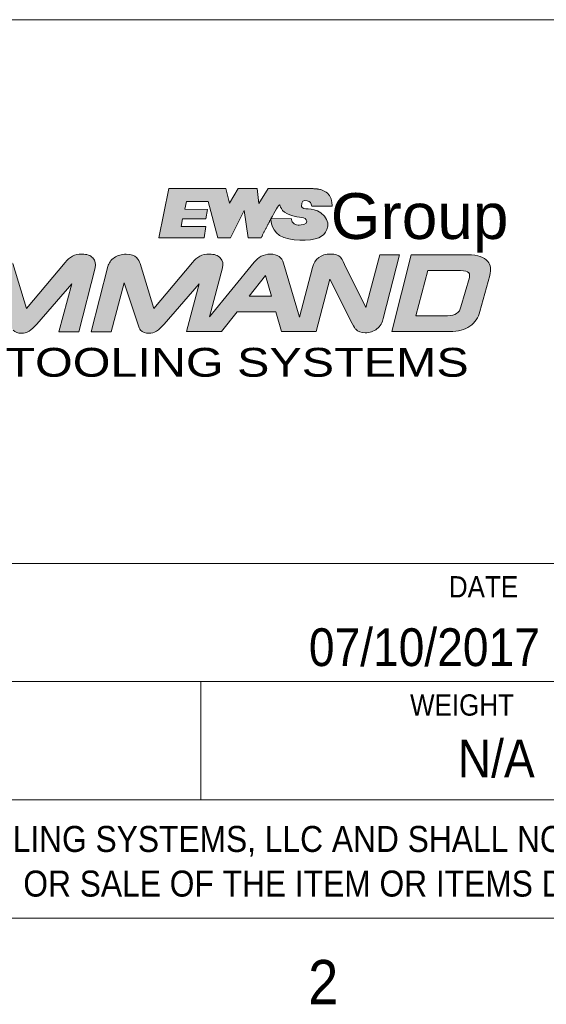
# Model space of a CAD drawing. Header units: inches. Extents: x 0.5 to 16.5, y 0.2 to 10.8.
# Tile 2 of 5: x 12.7 to 13.9, y 0.2 to 2.3. Entities that reach past the tile are written whole.
import ezdxf

# ---------------------------------------------------------------- set-up
doc = ezdxf.new("R2010")
doc.units = ezdxf.units.IN
doc.header["$MEASUREMENT"] = 0
doc.layers.add('FORMAT', color=7, linetype='Continuous')
doc.styles.add('SLDTEXTSTYLE0', font='MICROSS.TTF')
doc.styles.add('SLDTEXTSTYLE1', font='MICROSS.TTF', dxfattribs={"width": 1.205167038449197})
doc.styles.add('SLDTEXTSTYLE2', font='GOTHIC.TTF', dxfattribs={"width": 0.913})

# ---------------------------------------------------------------- blocks, each defined once
blk = doc.blocks.new('SW_NOTE_0')
at = {"color": 0, "linetype": 'Continuous', "lineweight": 18, "insert": (0, 0.4162614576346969), "char_height": 0.3229166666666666, "attachment_point": 1, "style": 'SLDTEXTSTYLE0'}
blk.add_mtext('Group', dxfattribs=at)
blk = doc.blocks.new('SW_NOTE_0_1')
at = {"layer": 'FORMAT', "color": 0, "insert": (0, 0.2618418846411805), "char_height": 0.203125, "attachment_point": 1, "style": 'SLDTEXTSTYLE1'}
blk.add_mtext('TOOLING SYSTEMS', dxfattribs=at)
blk = doc.blocks.new('Block26')
at = {"linetype": 'Continuous'}
h = blk.add_hatch(color=7, dxfattribs=at)
edge = h.paths.add_edge_path(flags=0)
edge.add_spline(control_points=[(0.7482708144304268, 0.2449052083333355), (0.7457666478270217, 0.2462072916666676), (0.723631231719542, 0.2472239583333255)], knot_values=[31, 31, 31, 32, 32, 32], weights=[1, 1, 1], degree=2, periodic=0)
edge.add_line((0.723631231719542, 0.2472239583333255), (0.5140374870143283, 0.2472239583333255))
edge.add_line((0.5140374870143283, 0.2472239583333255), (0.4701729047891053, 0.1767885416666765))
edge.add_line((0.4701729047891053, 0.1767885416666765), (0.4619124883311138, 0.2472239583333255))
edge.add_line((0.4619124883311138, 0.2472239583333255), (0.3720291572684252, 0.2472239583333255))
edge.add_line((0.3720291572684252, 0.2472239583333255), (0.3323958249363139, 0.1783343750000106))
edge.add_line((0.3323958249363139, 0.1783343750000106), (0.3153874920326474, 0.2472239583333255))
edge.add_line((0.3153874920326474, 0.2472239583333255), (0.04652916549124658, 0.2472239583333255))
edge.add_line((0.04652916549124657, 0.2472239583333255), (4.371503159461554e-15, 0.01590104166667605))
edge.add_line((4.370956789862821e-15, 0.01590104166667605), (0.2135812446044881, 0.01585937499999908))
edge.add_line((0.2135812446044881, 0.01585937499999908), (0.2207711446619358, 0.0692982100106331))
edge.add_line((0.2207711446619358, 0.0692982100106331), (0.1049316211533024, 0.06901154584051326))
edge.add_line((0.1049316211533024, 0.06901154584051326), (0.1117817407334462, 0.1046227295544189))
edge.add_line((0.1117817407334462, 0.1046227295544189), (0.2211278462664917, 0.1046227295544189))
edge.add_line((0.2211278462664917, 0.1046227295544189), (0.2286620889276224, 0.149728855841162))
edge.add_line((0.2286620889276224, 0.149728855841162), (0.1212809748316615, 0.1504682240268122))
edge.add_line((0.1212809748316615, 0.1504682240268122), (0.1303708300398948, 0.1863927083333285))
edge.add_line((0.1303708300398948, 0.1863927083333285), (0.2313624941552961, 0.1862093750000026))
edge.add_line((0.2313624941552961, 0.1862093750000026), (0.2771190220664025, 0.01585937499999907))
edge.add_line((0.2771190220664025, 0.01585937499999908), (0.3369124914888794, 0.015676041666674))
edge.add_line((0.3369124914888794, 0.015676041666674), (0.400735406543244, 0.143688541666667))
edge.add_line((0.400735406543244, 0.143688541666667), (0.4191083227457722, 0.01616562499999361))
edge.add_line((0.4191083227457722, 0.01616562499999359), (0.4804687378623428, 0.01557395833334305))
edge.add_spline(control_points=[(0.4804687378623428, 0.01557395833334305), (0.5035570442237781, 0.06151523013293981), (0.5263601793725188, 0.1041002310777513)], knot_values=[21, 21, 21, 22, 22, 22], weights=[1, 1, 1], degree=2, periodic=0)
edge.add_spline(control_points=[(0.5263601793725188, 0.1041002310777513), (0.5265041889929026, 0.1044450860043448), (0.5266897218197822, 0.1047688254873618), (0.5268541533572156, 0.1050531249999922)], knot_values=[22, 22, 22, 22, 23, 23, 23, 23], weights=[1, 1, 1, 1], degree=3, periodic=0)
edge.add_spline(control_points=[(0.5268541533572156, 0.1050531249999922), (0.526691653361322, 0.1004947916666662), (0.5258791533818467, 0.03982604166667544), (0.5882562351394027, 0.01728437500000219)], knot_values=[23, 23, 23, 23, 24, 24, 24, 24], weights=[1, 1, 1, 1], degree=3, periodic=0)
edge.add_spline(control_points=[(0.5882562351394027, 0.01728437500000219), (0.6454249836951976, -0.00350937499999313), (0.7383812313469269, 0.00350937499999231), (0.7650749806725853, 0.02330520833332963)], knot_values=[24, 24, 24, 24, 25, 25, 25, 25], weights=[1, 1, 1, 1], degree=3, periodic=0)
edge.add_spline(control_points=[(0.7650749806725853, 0.02330520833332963), (0.7928249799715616, 0.04169895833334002), (0.8157958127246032, 0.09388229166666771), (0.7612499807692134, 0.1332906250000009)], knot_values=[25, 25, 25, 25, 26, 26, 26, 26], weights=[1, 1, 1, 1], degree=3, periodic=0)
edge.add_spline(control_points=[(0.7612499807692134, 0.1332906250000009), (0.7193603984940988, 0.1642968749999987), (0.6751708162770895, 0.1425489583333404), (0.6707958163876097, 0.1640114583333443)], knot_values=[26, 26, 26, 26, 27, 27, 27, 27], weights=[1, 1, 1, 1], degree=3, periodic=0)
edge.add_spline(control_points=[(0.6707958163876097, 0.1640114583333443), (0.6675603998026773, 0.1902572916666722), (0.6827999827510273, 0.1938989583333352), (0.697916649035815, 0.1898906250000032)], knot_values=[27, 27, 27, 27, 28, 28, 28, 28], weights=[1, 1, 1, 1], degree=3, periodic=0)
edge.add_spline(control_points=[(0.697916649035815, 0.1898906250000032), (0.7125228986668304, 0.1848864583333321), (0.716510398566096, 0.1810614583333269), (0.7186874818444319, 0.1647239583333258)], knot_values=[28, 28, 28, 28, 29, 29, 29, 29], weights=[1, 1, 1, 1], degree=3, periodic=0)
edge.add_spline(control_points=[(0.7186874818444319, 0.1647239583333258), (0.7234499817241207, 0.1643572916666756), (0.8141874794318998, 0.1645406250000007)], knot_values=[29, 29, 29, 30, 30, 30], weights=[1, 1, 1], degree=2, periodic=0)
edge.add_spline(control_points=[(0.8141874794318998, 0.1645406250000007), (0.8155708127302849, 0.2341010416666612), (0.7482708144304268, 0.2449052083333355)], knot_values=[30, 30, 30, 31, 31, 31], weights=[1, 1, 1], degree=2, periodic=0)
edge = h.paths.add_edge_path(flags=0)
edge.add_line((0.6221312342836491, 0.1064156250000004), (0.5270166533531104, 0.1053989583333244))
edge.add_spline(control_points=[(0.5270166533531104, 0.1053989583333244), (0.5455312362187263, 0.1402489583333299), (0.5642895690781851, 0.171642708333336), (0.5676270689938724, 0.1714385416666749)], knot_values=[7, 7, 7, 7, 8, 8, 8, 8], weights=[1, 1, 1, 1], degree=3, periodic=0)
edge.add_spline(control_points=[(0.5676270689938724, 0.1714385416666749), (0.5730791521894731, 0.1710718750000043), (0.5655708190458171, 0.1400260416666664), (0.623839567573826, 0.1210031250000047)], knot_values=[0, 0, 0, 0, 1, 1, 1, 1], weights=[1, 1, 1, 1], degree=3, periodic=0)
edge.add_spline(control_points=[(0.623839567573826, 0.1210031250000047), (0.6582440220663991, 0.1097322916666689), (0.6925041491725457, 0.1165468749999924), (0.6952916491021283, 0.0940656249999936)], knot_values=[1, 1, 1, 1, 2, 2, 2, 2], weights=[1, 1, 1, 1], degree=3, periodic=0)
edge.add_spline(control_points=[(0.6952916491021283, 0.0940656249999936), (0.6972648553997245, 0.07929479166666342), (0.6699624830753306, 0.07579687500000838), (0.659260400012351, 0.07534895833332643)], knot_values=[2, 2, 2, 2, 3, 3, 3, 3], weights=[1, 1, 1, 1], degree=3, periodic=0)
edge.add_line((0.659260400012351, 0.07534895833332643), (0.6562895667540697, 0.07524687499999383))
edge.add_spline(control_points=[(0.6562895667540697, 0.07524687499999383), (0.6557812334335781, 0.07524687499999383), (0.6554562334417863, 0.07524687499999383), (0.6552729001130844, 0.07524687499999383)], knot_values=[4, 4, 4, 4, 5, 5, 5, 5], weights=[1, 1, 1, 1], degree=3, periodic=0)
edge.add_spline(control_points=[(0.6552729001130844, 0.07524687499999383), (0.6455479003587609, 0.07579687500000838), (0.6246333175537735, 0.08057812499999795), (0.6221312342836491, 0.1064156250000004)], knot_values=[5, 5, 5, 5, 6, 6, 6, 6], weights=[1, 1, 1, 1], degree=3, periodic=0)
at = {"color": 7, "linetype": 'Continuous', "lineweight": 18}
for p, q in [((0.04652916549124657, 0.2472239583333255), (4.370956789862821e-15, 0.01590104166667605)), ((0.3153874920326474, 0.2472239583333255), (0.04652916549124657, 0.2472239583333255)), ((0.3323958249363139, 0.1783343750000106), (0.3153874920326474, 0.2472239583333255)), ((0.3720291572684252, 0.2472239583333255), (0.3323958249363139, 0.1783343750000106)), ((0.4619124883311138, 0.2472239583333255), (0.3720291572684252, 0.2472239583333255)), ((0.4701729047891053, 0.1767885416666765), (0.4619124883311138, 0.2472239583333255)), ((0.5140374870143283, 0.2472239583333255), (0.4701729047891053, 0.1767885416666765)), ((0.723631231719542, 0.2472239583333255), (0.5140374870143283, 0.2472239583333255)), ((0.1212809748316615, 0.1504682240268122), (0.1303708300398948, 0.1863927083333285)), ((0.1303708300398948, 0.1863927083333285), (0.2313624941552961, 0.1862093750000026)), ((0.2313624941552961, 0.1862093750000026), (0.2771190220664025, 0.01585937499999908)), ((0.2286620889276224, 0.149728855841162), (0.1212809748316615, 0.1504682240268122)), ((0.2211278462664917, 0.1046227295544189), (0.2286620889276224, 0.149728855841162)), ((0.3369124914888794, 0.015676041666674), (0.400735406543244, 0.143688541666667)), ((0.400735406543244, 0.143688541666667), (0.4191083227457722, 0.01616562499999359)), ((0.1049316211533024, 0.06901154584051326), (0.1117817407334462, 0.1046227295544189)), ((0.1117817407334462, 0.1046227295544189), (0.2211278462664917, 0.1046227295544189)), ((0.6221312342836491, 0.1064156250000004), (0.5270166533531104, 0.1053989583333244)), ((0.2207711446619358, 0.0692982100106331), (0.1049316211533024, 0.06901154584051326)), ((0.2135812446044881, 0.01585937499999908), (0.2207711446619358, 0.0692982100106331)), ((4.370956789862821e-15, 0.01590104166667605), (0.2135812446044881, 0.01585937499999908)), ((0.2771190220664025, 0.01585937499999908), (0.3369124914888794, 0.015676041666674)), ((0.4191083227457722, 0.01616562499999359), (0.4804687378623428, 0.01557395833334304))]:
    blk.add_line(p, q, dxfattribs=at)
for points, degree in [([(0.7482708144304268, 0.2449052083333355), (0.7457666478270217, 0.2462072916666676), (0.723631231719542, 0.2472239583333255)], 2), ([(0.8141874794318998, 0.1645406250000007), (0.8155708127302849, 0.2341010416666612), (0.7482708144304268, 0.2449052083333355)], 2), ([(0.6707958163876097, 0.1640114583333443), (0.6675603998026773, 0.1902572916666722), (0.6827999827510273, 0.1938989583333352), (0.697916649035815, 0.1898906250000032)], 3), ([(0.697916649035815, 0.1898906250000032), (0.7125228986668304, 0.1848864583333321), (0.716510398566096, 0.1810614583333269), (0.7186874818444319, 0.1647239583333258)], 3), ([(0.5270166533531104, 0.1053989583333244), (0.5455312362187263, 0.1402489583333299), (0.5642895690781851, 0.171642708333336), (0.5676270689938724, 0.1714385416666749)], 3), ([(0.5676270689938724, 0.1714385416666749), (0.5730791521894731, 0.1710718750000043), (0.5655708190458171, 0.1400260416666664), (0.623839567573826, 0.1210031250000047)], 3), ([(0.7612499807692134, 0.1332906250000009), (0.7193603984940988, 0.1642968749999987), (0.6751708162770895, 0.1425489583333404), (0.6707958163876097, 0.1640114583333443)], 3), ([(0.7186874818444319, 0.1647239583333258), (0.7234499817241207, 0.1643572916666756), (0.8141874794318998, 0.1645406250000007)], 2), ([(0.4804687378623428, 0.01557395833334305), (0.5035570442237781, 0.06151523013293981), (0.5263601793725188, 0.1041002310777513)], 2), ([(0.5268541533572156, 0.1050531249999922), (0.526691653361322, 0.1004947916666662), (0.5258791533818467, 0.03982604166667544), (0.5882562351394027, 0.01728437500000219)], 3), ([(0.5263601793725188, 0.1041002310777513), (0.5265041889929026, 0.1044450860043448), (0.5266897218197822, 0.1047688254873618), (0.5268541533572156, 0.1050531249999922)], 3), ([(0.6552729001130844, 0.07524687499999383), (0.6455479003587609, 0.07579687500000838), (0.6246333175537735, 0.08057812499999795), (0.6221312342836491, 0.1064156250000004)], 3), ([(0.623839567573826, 0.1210031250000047), (0.6582440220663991, 0.1097322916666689), (0.6925041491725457, 0.1165468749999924), (0.6952916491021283, 0.0940656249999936)], 3), ([(0.6952916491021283, 0.0940656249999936), (0.6972648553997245, 0.07929479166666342), (0.6699624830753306, 0.07579687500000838), (0.659260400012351, 0.07534895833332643)], 3), ([(0.7650749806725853, 0.02330520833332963), (0.7928249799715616, 0.04169895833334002), (0.8157958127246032, 0.09388229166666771), (0.7612499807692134, 0.1332906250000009)], 3), ([(0.6562895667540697, 0.07524687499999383), (0.6557812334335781, 0.07524687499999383), (0.6554562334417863, 0.07524687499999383), (0.6552729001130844, 0.07524687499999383)], 3), ([(0.5882562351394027, 0.01728437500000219), (0.6454249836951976, -0.00350937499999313), (0.7383812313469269, 0.00350937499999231), (0.7650749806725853, 0.02330520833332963)], 3)]:
    blk.add_open_spline(points, degree=degree, dxfattribs=at)
at = {"color": 7, "linetype": 'Continuous', "lineweight": 0}
blk.add_open_spline([(0.6562895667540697, 0.07524687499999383), (0.659260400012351, 0.07534895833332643)], degree=1, dxfattribs=at)
blk = doc.blocks.new('Command_EWS_Logo')
at = {"linetype": 'Continuous'}
h = blk.add_hatch(color=7, dxfattribs=at)
edge = h.paths.add_edge_path(flags=0)
edge.add_spline(control_points=[(3.055311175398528, 1.167697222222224), (3.061644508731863, 1.195352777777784), (3.056315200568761, 1.21888611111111), (3.039401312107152, 1.23746805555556)], knot_values=[18, 18, 18, 18, 19, 19, 19, 19], weights=[1, 1, 1, 1], degree=3, periodic=0)
edge.add_spline(control_points=[(3.039401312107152, 1.23746805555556), (3.023002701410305, 1.25530277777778), (2.996716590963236, 1.264363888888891), (2.961290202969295, 1.264363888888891)], knot_values=[0, 0, 0, 0, 1, 1, 1, 1], weights=[1, 1, 1, 1], degree=3, periodic=0)
edge.add_spline(control_points=[(2.961290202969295, 1.264363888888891), (2.911891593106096, 1.264363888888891), (2.872287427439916, 1.244370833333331), (2.84361381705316, 1.204929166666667)], knot_values=[1, 1, 1, 1, 2, 2, 2, 2], weights=[1, 1, 1, 1], degree=3, periodic=0)
edge.add_line((2.84361381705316, 1.204929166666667), (2.569741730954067, 0.881198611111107))
edge.add_line((2.569741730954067, 0.881198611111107), (2.473442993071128, 1.198309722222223))
edge.add_spline(control_points=[(2.473442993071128, 1.198309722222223), (2.467230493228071, 1.222751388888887), (2.446397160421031, 1.263197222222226), (2.375948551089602, 1.263197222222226)], knot_values=[4, 4, 4, 4, 5, 5, 5, 5], weights=[1, 1, 1, 1], degree=3, periodic=0)
edge.add_spline(control_points=[(2.375948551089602, 1.263197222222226), (2.342583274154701, 1.263197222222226), (2.314017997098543, 1.255099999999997), (2.291041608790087, 1.239108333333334)], knot_values=[5, 5, 5, 5, 6, 6, 6, 6], weights=[1, 1, 1, 1], degree=3, periodic=0)
edge.add_spline(control_points=[(2.291041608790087, 1.239108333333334), (2.267604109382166, 1.222697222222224), (2.252792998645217, 1.20155138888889), (2.246988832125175, 1.176269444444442)], knot_values=[6, 6, 6, 6, 7, 7, 7, 7], weights=[1, 1, 1, 1], degree=3, periodic=0)
edge.add_line((2.246988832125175, 1.176269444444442), (2.129231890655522, 0.7158611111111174))
edge.add_line((2.129231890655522, 0.7158611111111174), (2.269097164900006, 0.7158611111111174))
edge.add_line((2.269097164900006, 0.7158611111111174), (2.360704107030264, 1.062391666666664))
edge.add_line((2.360704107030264, 1.062391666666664), (2.456515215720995, 0.7730166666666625))
edge.add_spline(control_points=[(2.456515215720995, 0.7730166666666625), (2.464191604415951, 0.7502708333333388), (2.469291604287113, 0.7376847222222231), (2.477484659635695, 0.7277555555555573)], knot_values=[11, 11, 11, 11, 12, 12, 12, 12], weights=[1, 1, 1, 1], degree=3, periodic=0)
edge.add_spline(control_points=[(2.477484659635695, 0.7277555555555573), (2.490776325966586, 0.7135958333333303), (2.510470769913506, 0.7062180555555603), (2.535724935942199, 0.7062180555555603)], knot_values=[12, 12, 12, 12, 13, 13, 13, 13], weights=[1, 1, 1, 1], degree=3, periodic=0)
edge.add_spline(control_points=[(2.535724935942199, 0.7062180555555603), (2.572183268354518, 0.7062180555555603), (2.605251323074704, 0.7262097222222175), (2.642902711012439, 0.7710361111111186)], knot_values=[13, 13, 13, 13, 14, 14, 14, 14], weights=[1, 1, 1, 1], degree=3, periodic=0)
edge.add_line((2.642902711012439, 0.7710361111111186), (2.889702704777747, 1.055379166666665))
edge.add_line((2.889702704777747, 1.055379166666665), (2.79964159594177, 0.7158611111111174))
edge.add_line((2.79964159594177, 0.7158611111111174), (2.939533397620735, 0.7158611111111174))
edge.add_line((2.939533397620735, 0.7158611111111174), (3.055311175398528, 1.167697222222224))
h = blk.add_hatch(color=7, dxfattribs=at)
edge = h.paths.add_edge_path(flags=0)
edge.add_spline(control_points=[(5.042941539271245, 0.7364902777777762), (5.065754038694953, 0.7536347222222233), (5.081799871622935, 0.7864444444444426), (5.087090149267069, 0.8096791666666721)], knot_values=[40, 40, 40, 40, 41, 41, 41, 41], weights=[1, 1, 1, 1], degree=3, periodic=0)
edge.add_line((5.087090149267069, 0.8096791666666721), (5.202120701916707, 1.259263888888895))
edge.add_line((5.202120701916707, 1.259263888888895), (5.062255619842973, 1.259263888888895))
edge.add_line((5.062255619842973, 1.259263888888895), (4.965073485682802, 0.8885763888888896))
edge.add_line((4.965073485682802, 0.8885763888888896), (4.814424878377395, 1.190497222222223))
edge.add_spline(control_points=[(4.814424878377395, 1.190497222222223), (4.799410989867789, 1.222547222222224), (4.791760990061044, 1.236518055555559), (4.786077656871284, 1.242215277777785)], knot_values=[4, 4, 4, 4, 5, 5, 5, 5], weights=[1, 1, 1, 1], degree=3, periodic=0)
edge.add_spline(control_points=[(4.786077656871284, 1.242215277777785), (4.771104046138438, 1.257106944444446), (4.747979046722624, 1.264363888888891), (4.715440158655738, 1.264363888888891)], knot_values=[5, 5, 5, 5, 6, 6, 6, 6], weights=[1, 1, 1, 1], degree=3, periodic=0)
edge.add_spline(control_points=[(4.715440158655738, 1.264363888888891), (4.647066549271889, 1.264363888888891), (4.603433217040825, 1.231568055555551), (4.58925960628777, 1.169501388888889)], knot_values=[6, 6, 6, 6, 7, 7, 7, 7], weights=[1, 1, 1, 1], degree=3, periodic=0)
edge.add_line((4.58925960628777, 1.169501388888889), (4.496852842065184, 0.819811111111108))
edge.add_line((4.496852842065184, 0.819811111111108), (4.383842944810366, 1.20091388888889))
edge.add_spline(control_points=[(4.383842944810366, 1.20091388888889), (4.372490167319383, 1.242688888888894), (4.341158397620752, 1.263780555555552), (4.290622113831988, 1.263780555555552)], knot_values=[9, 9, 9, 9, 10, 10, 10, 10], weights=[1, 1, 1, 1], degree=3, periodic=0)
edge.add_spline(control_points=[(4.290622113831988, 1.263780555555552), (4.242742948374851, 1.263780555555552), (4.204426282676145, 1.24452083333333), (4.176702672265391, 1.206529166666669)], knot_values=[10, 10, 10, 10, 11, 11, 11, 11], weights=[1, 1, 1, 1], degree=3, periodic=0)
edge.add_line((4.176702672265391, 1.206529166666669), (3.86248045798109, 0.8223736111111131))
edge.add_line((3.86248045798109, 0.8223736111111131), (3.953788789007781, 1.167737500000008))
edge.add_spline(control_points=[(3.953788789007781, 1.167737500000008), (3.960136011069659, 1.195298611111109), (3.954779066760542, 1.218844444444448), (3.937838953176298, 1.23746805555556)], knot_values=[13, 13, 13, 13, 14, 14, 14, 14], weights=[1, 1, 1, 1], degree=3, periodic=0)
edge.add_spline(control_points=[(3.937838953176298, 1.23746805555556), (3.921494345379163, 1.255316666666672), (3.895236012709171, 1.264363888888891), (3.859767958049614, 1.264363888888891)], knot_values=[14, 14, 14, 14, 15, 15, 15, 15], weights=[1, 1, 1, 1], degree=3, periodic=0)
edge.add_spline(control_points=[(3.859767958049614, 1.264363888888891), (3.810329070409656, 1.264363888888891), (3.770711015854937, 1.244370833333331), (3.74201101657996, 1.204929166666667)], knot_values=[15, 15, 15, 15, 16, 16, 16, 16], weights=[1, 1, 1, 1], degree=3, periodic=0)
edge.add_line((3.74201101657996, 1.204929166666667), (3.468098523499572, 0.881198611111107))
edge.add_line((3.468098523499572, 0.881198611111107), (3.371825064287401, 1.198309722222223))
edge.add_spline(control_points=[(3.371825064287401, 1.198309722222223), (3.365586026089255, 1.222751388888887), (3.344752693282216, 1.263197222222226), (3.274427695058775, 1.263197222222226)], knot_values=[18, 18, 18, 18, 19, 19, 19, 19], weights=[1, 1, 1, 1], degree=3, periodic=0)
edge.add_spline(control_points=[(3.274427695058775, 1.263197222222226), (3.240979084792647, 1.263197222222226), (3.212401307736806, 1.255099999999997), (3.189506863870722, 1.239108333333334)], knot_values=[19, 19, 19, 19, 20, 20, 20, 20], weights=[1, 1, 1, 1], degree=3, periodic=0)
edge.add_spline(control_points=[(3.189506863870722, 1.239108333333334), (3.166029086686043, 1.222697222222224), (3.151190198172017, 1.201565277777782), (3.145426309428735, 1.176283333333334)], knot_values=[20, 20, 20, 20, 21, 21, 21, 21], weights=[1, 1, 1, 1], degree=3, periodic=0)
edge.add_line((3.145426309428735, 1.176283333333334), (3.02761381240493, 0.7158611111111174))
edge.add_line((3.02761381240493, 0.7158611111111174), (3.167480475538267, 0.7158611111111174))
edge.add_line((3.167480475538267, 0.7158611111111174), (3.259141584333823, 1.062377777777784))
edge.add_line((3.259141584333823, 1.062377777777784), (3.354952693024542, 0.7730166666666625))
edge.add_spline(control_points=[(3.354952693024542, 0.7730166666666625), (3.36281935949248, 0.7499597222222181), (3.36747213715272, 0.7379555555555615), (3.375894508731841, 0.727769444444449)], knot_values=[25, 25, 25, 25, 26, 26, 26, 26], weights=[1, 1, 1, 1], degree=3, periodic=0)
edge.add_spline(control_points=[(3.375894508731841, 0.727769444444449), (3.389213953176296, 0.7135958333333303), (3.408908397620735, 0.7062180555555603), (3.434136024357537, 0.7062180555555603)], knot_values=[26, 26, 26, 26, 27, 27, 27, 27], weights=[1, 1, 1, 1], degree=3, periodic=0)
edge.add_spline(control_points=[(3.434136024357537, 0.7062180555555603), (3.471895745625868, 0.7062180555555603), (3.503945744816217, 0.7255861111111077), (3.541299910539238, 0.7709819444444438)], knot_values=[27, 27, 27, 27, 28, 28, 28, 28], weights=[1, 1, 1, 1], degree=3, periodic=0)
edge.add_line((3.541299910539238, 0.7709819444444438), (3.78811240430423, 1.055379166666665))
edge.add_line((3.78811240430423, 1.055379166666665), (3.698702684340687, 0.7186819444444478))
edge.add_line((3.698702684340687, 0.7186819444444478), (3.947373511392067, 0.7186819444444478))
edge.add_line((3.947373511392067, 0.7186819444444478), (4.056477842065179, 0.8581402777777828))
edge.add_line((4.056477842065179, 0.8581402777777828), (4.329873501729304, 0.8581402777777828))
edge.add_line((4.329873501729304, 0.8581402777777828), (4.370102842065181, 0.7186819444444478))
edge.add_line((4.370102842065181, 0.7186819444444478), (4.613510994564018, 0.7186819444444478))
edge.add_line((4.613510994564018, 0.7186819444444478), (4.710041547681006, 1.086765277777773))
edge.add_line((4.710041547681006, 1.086765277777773), (4.868027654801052, 0.7748208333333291))
edge.add_spline(control_points=[(4.868027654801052, 0.7748208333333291), (4.883137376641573, 0.7483583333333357), (4.888780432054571, 0.7384444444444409), (4.893010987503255, 0.7341444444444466)], knot_values=[37, 37, 37, 37, 38, 38, 38, 38], weights=[1, 1, 1, 1], degree=3, periodic=0)
edge.add_spline(control_points=[(4.893010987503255, 0.7341444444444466), (4.909517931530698, 0.7174069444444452), (4.930609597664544, 0.7095944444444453), (4.959390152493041, 0.7095944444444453)], knot_values=[38, 38, 38, 38, 39, 39, 39, 39], weights=[1, 1, 1, 1], degree=3, periodic=0)
edge.add_spline(control_points=[(4.959390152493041, 0.7095944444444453), (4.991672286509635, 0.7095944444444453), (5.01980126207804, 0.7186555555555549), (5.042941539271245, 0.7364902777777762)], knot_values=[39, 39, 39, 39, 40, 40, 40, 40], weights=[1, 1, 1, 1], degree=3, periodic=0)
h.paths.add_polyline_path([(4.256170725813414, 1.113402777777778), (4.298420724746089, 0.9669861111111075), (4.14162767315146, 0.9669861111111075)], flags=0)
h = blk.add_hatch(color=7, dxfattribs=at)
edge = h.paths.add_edge_path(flags=0)
edge.add_spline(control_points=[(5.698133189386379, 0.7560763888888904), (5.73526950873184, 0.7814263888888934), (5.7590456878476, 0.8160125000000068), (5.768825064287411, 0.8589000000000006)], knot_values=[7, 7, 7, 7, 8, 8, 8, 8], weights=[1, 1, 1, 1], degree=3, periodic=0)
edge.add_line((5.768825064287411, 0.8589000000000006), (5.839680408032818, 1.114611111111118))
edge.add_spline(control_points=[(5.839680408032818, 1.114611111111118), (5.848984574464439, 1.1552875), (5.843912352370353, 1.188462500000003), (5.824502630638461, 1.212863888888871)], knot_values=[1, 1, 1, 1, 2, 2, 2, 2], weights=[1, 1, 1, 1], degree=3, periodic=0)
edge.add_spline(control_points=[(5.824502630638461, 1.212863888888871), (5.799831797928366, 1.243829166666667), (5.754312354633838, 1.258870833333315), (5.685302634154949, 1.258870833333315)], knot_values=[2, 2, 2, 2, 3, 3, 3, 3], weights=[1, 1, 1, 1], degree=3, periodic=0)
edge.add_line((5.685302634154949, 1.258870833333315), (5.284437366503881, 1.258870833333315))
edge.add_line((5.284437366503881, 1.258870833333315), (5.148383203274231, 0.7184791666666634))
edge.add_line((5.148383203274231, 0.7184791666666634), (5.558498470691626, 0.7184791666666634))
edge.add_spline(control_points=[(5.558498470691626, 0.7184791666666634), (5.614717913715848, 0.7184791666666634), (5.661688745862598, 0.7311194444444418), (5.698133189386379, 0.7560763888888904)], knot_values=[6, 6, 6, 6, 7, 7, 7, 7], weights=[1, 1, 1, 1], degree=3, periodic=0)
edge = h.paths.add_edge_path(flags=0)
edge.add_spline(control_points=[(5.632377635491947, 1.147691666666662), (5.662705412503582, 1.147691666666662), (5.68246791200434, 1.14214444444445), (5.691080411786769, 1.131198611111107)], knot_values=[5, 5, 5, 5, 6, 6, 6, 6], weights=[1, 1, 1, 1], degree=3, periodic=0)
edge.add_spline(control_points=[(5.691080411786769, 1.131198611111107), (5.696884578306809, 1.124009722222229), (5.698147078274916, 1.113430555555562), (5.694851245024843, 1.098918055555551)], knot_values=[6, 6, 6, 6, 7, 7, 7, 7], weights=[1, 1, 1, 1], degree=3, periodic=0)
edge.add_line((5.694851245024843, 1.098918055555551), (5.635308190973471, 0.8925638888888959))
edge.add_spline(control_points=[(5.635308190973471, 0.8925638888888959), (5.625569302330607, 0.8501652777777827), (5.595444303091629, 0.8302138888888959), (5.540554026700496, 0.8302138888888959)], knot_values=[1, 1, 1, 1, 2, 2, 2, 2], weights=[1, 1, 1, 1], degree=3, periodic=0)
edge.add_line((5.540554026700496, 0.8302138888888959), (5.316974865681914, 0.8302138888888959))
edge.add_line((5.316974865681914, 0.8302138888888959), (5.401881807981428, 1.147691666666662))
edge.add_line((5.401881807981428, 1.147691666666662), (5.632377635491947, 1.147691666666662))
at = {"color": 7, "linetype": 'Continuous', "lineweight": 18}
for p, q in [((5.062255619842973, 1.259263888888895), (4.965073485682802, 0.8885763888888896)), ((5.202120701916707, 1.259263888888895), (5.062255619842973, 1.259263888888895)), ((5.087090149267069, 0.8096791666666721), (5.202120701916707, 1.259263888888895)), ((5.284437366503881, 1.258870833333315), (5.148383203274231, 0.7184791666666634)), ((5.685302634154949, 1.258870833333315), (5.284437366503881, 1.258870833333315)), ((2.569741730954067, 0.881198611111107), (2.473442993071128, 1.198309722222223)), ((2.84361381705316, 1.204929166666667), (2.569741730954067, 0.881198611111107)), ((3.468098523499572, 0.881198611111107), (3.371825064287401, 1.198309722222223)), ((3.74201101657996, 1.204929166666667), (3.468098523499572, 0.881198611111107)), ((4.176702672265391, 1.206529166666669), (3.86248045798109, 0.8223736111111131)), ((4.496852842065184, 0.819811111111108), (4.383842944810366, 1.20091388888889)), ((4.965073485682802, 0.8885763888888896), (4.814424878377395, 1.190497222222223)), ((2.939533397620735, 0.7158611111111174), (3.055311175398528, 1.167697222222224)), ((3.145426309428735, 1.176283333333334), (3.02761381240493, 0.7158611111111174)), ((3.86248045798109, 0.8223736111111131), (3.953788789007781, 1.167737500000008)), ((4.14162767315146, 0.9669861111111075), (4.256170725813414, 1.113402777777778)), ((4.256170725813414, 1.113402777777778), (4.298420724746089, 0.9669861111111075)), ((4.58925960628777, 1.169501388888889), (4.496852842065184, 0.819811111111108)), ((5.316974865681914, 0.8302138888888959), (5.401881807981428, 1.147691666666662)), ((5.401881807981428, 1.147691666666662), (5.632377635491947, 1.147691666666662)), ((5.768825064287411, 0.8589000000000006), (5.839680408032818, 1.114611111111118)), ((2.642902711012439, 0.7710361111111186), (2.889702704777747, 1.055379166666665)), ((2.889702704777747, 1.055379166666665), (2.79964159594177, 0.7158611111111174)), ((3.167480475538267, 0.7158611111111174), (3.259141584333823, 1.062377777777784)), ((3.259141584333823, 1.062377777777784), (3.354952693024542, 0.7730166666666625)), ((3.541299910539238, 0.7709819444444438), (3.78811240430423, 1.055379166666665)), ((3.78811240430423, 1.055379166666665), (3.698702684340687, 0.7186819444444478)), ((4.613510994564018, 0.7186819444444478), (4.710041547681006, 1.086765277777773)), ((4.710041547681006, 1.086765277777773), (4.868027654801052, 0.7748208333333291)), ((5.694851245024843, 1.098918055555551), (5.635308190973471, 0.8925638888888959)), ((4.298420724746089, 0.9669861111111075), (4.14162767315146, 0.9669861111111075)), ((3.947373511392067, 0.7186819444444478), (4.056477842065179, 0.8581402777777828)), ((4.056477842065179, 0.8581402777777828), (4.329873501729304, 0.8581402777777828)), ((4.329873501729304, 0.8581402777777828), (4.370102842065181, 0.7186819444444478)), ((5.540554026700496, 0.8302138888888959), (5.316974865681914, 0.8302138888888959)), ((2.79964159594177, 0.7158611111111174), (2.939533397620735, 0.7158611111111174)), ((3.02761381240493, 0.7158611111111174), (3.167480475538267, 0.7158611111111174)), ((3.698702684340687, 0.7186819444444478), (3.947373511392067, 0.7186819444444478)), ((4.370102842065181, 0.7186819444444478), (4.613510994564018, 0.7186819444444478)), ((5.148383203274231, 0.7184791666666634), (5.558498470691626, 0.7184791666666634))]:
    blk.add_line(p, q, dxfattribs=at)
for points in [[(2.961290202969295, 1.264363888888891), (2.911891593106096, 1.264363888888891), (2.872287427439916, 1.244370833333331), (2.84361381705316, 1.204929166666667)], [(3.039401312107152, 1.23746805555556), (3.023002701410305, 1.25530277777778), (2.996716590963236, 1.264363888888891), (2.961290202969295, 1.264363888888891)], [(3.274427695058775, 1.263197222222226), (3.240979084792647, 1.263197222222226), (3.212401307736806, 1.255099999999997), (3.189506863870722, 1.239108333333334)], [(3.371825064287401, 1.198309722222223), (3.365586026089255, 1.222751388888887), (3.344752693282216, 1.263197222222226), (3.274427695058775, 1.263197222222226)], [(3.859767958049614, 1.264363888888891), (3.810329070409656, 1.264363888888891), (3.770711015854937, 1.244370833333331), (3.74201101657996, 1.204929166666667)], [(3.937838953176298, 1.23746805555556), (3.921494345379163, 1.255316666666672), (3.895236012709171, 1.264363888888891), (3.859767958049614, 1.264363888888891)], [(4.290622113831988, 1.263780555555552), (4.242742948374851, 1.263780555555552), (4.204426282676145, 1.24452083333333), (4.176702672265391, 1.206529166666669)], [(4.383842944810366, 1.20091388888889), (4.372490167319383, 1.242688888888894), (4.341158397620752, 1.263780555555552), (4.290622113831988, 1.263780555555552)], [(4.715440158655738, 1.264363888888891), (4.647066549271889, 1.264363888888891), (4.603433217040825, 1.231568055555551), (4.58925960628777, 1.169501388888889)], [(4.786077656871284, 1.242215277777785), (4.771104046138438, 1.257106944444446), (4.747979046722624, 1.264363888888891), (4.715440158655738, 1.264363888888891)], [(5.824502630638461, 1.212863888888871), (5.799831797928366, 1.243829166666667), (5.754312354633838, 1.258870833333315), (5.685302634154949, 1.258870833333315)], [(3.055311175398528, 1.167697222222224), (3.061644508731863, 1.195352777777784), (3.056315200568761, 1.21888611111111), (3.039401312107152, 1.23746805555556)], [(3.189506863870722, 1.239108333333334), (3.166029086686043, 1.222697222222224), (3.151190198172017, 1.201565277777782), (3.145426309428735, 1.176283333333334)], [(3.953788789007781, 1.167737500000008), (3.960136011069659, 1.195298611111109), (3.954779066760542, 1.218844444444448), (3.937838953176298, 1.23746805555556)], [(4.814424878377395, 1.190497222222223), (4.799410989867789, 1.222547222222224), (4.791760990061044, 1.236518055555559), (4.786077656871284, 1.242215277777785)], [(5.839680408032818, 1.114611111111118), (5.848984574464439, 1.1552875), (5.843912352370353, 1.188462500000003), (5.824502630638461, 1.212863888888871)], [(5.632377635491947, 1.147691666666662), (5.662705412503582, 1.147691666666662), (5.68246791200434, 1.14214444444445), (5.691080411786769, 1.131198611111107)], [(5.691080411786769, 1.131198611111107), (5.696884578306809, 1.124009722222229), (5.698147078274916, 1.113430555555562), (5.694851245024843, 1.098918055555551)], [(5.635308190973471, 0.8925638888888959), (5.625569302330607, 0.8501652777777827), (5.595444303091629, 0.8302138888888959), (5.540554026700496, 0.8302138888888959)], [(5.698133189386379, 0.7560763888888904), (5.73526950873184, 0.7814263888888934), (5.7590456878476, 0.8160125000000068), (5.768825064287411, 0.8589000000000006)], [(2.535724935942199, 0.7062180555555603), (2.572183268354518, 0.7062180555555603), (2.605251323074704, 0.7262097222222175), (2.642902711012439, 0.7710361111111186)], [(3.354952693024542, 0.7730166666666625), (3.36281935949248, 0.7499597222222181), (3.36747213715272, 0.7379555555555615), (3.375894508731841, 0.727769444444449)], [(3.434136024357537, 0.7062180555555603), (3.471895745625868, 0.7062180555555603), (3.503945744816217, 0.7255861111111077), (3.541299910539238, 0.7709819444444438)], [(4.868027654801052, 0.7748208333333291), (4.883137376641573, 0.7483583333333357), (4.888780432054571, 0.7384444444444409), (4.893010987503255, 0.7341444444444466)], [(5.042941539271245, 0.7364902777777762), (5.065754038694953, 0.7536347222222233), (5.081799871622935, 0.7864444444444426), (5.087090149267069, 0.8096791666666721)], [(2.477484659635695, 0.7277555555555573), (2.490776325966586, 0.7135958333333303), (2.510470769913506, 0.7062180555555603), (2.535724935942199, 0.7062180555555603)], [(3.375894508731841, 0.727769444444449), (3.389213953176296, 0.7135958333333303), (3.408908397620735, 0.7062180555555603), (3.434136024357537, 0.7062180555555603)], [(4.893010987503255, 0.7341444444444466), (4.909517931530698, 0.7174069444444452), (4.930609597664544, 0.7095944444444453), (4.959390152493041, 0.7095944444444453)], [(4.959390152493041, 0.7095944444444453), (4.991672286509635, 0.7095944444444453), (5.01980126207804, 0.7186555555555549), (5.042941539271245, 0.7364902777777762)], [(5.558498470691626, 0.7184791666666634), (5.614717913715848, 0.7184791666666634), (5.661688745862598, 0.7311194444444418), (5.698133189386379, 0.7560763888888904)]]:
    blk.add_open_spline(points, degree=3, dxfattribs=at)
at = {"color": 7, "linetype": 'Continuous', "xscale": 1.5, "yscale": 1.5, "zscale": 1.5}
blk.add_blockref('Block26', (3.504680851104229, 1.355093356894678), dxfattribs=at)
at = {"color": 7, "linetype": 'Continuous', "lineweight": 18}
blk.add_blockref('SW_NOTE_0', (4.716745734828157, 1.277795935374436), dxfattribs=at)
at = {"layer": 'FORMAT', "color": 7}
blk.add_blockref('SW_NOTE_0_1', (2.42228262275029, 0.3411814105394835), dxfattribs=at)
blk = doc.blocks.new('SW_NOTE_0_2')
at = {"color": 0, "linetype": 'Continuous', "lineweight": 0, "char_height": 0.055, "attachment_point": 1, "style": 'SLDTEXTSTYLE2'}
for s, insert in [('NOTICE:  THIS DRAWING AND SPECIFICATION IS THE PROPERTY OF COMMAND TOOLING SYSTEMS, LLC AND SHALL NOT BE REPRODUCED, ', (0, 0.07025390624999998)), ('COPIED, OR DIVULGED IN WHOLE, OR IN PART AS THE BASIS FOR MANUFACTURING OR SALE OF THE ITEM OR ITEMS DISCLOSED.', (0, -0.02411617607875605))]:
    blk.add_mtext(s, dxfattribs=dict(at, insert=insert))

msp = doc.modelspace()

# ---------------------------------------------------------------- linework, layer by layer
at = {"color": 7, "linetype": 'Continuous', "lineweight": 18}
for p, q in [((11.875, 2.299999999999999), (16.375, 2.299999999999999)), ((11.875, 1.15), (16.375, 1.15)), ((11.875, 0.8999999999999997), (16.375, 0.8999999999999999)), ((13.125, 0.8999999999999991), (13.125, 0.6499999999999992)), ((9.874999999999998, 0.6499999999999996), (16.375, 0.6499999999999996)), ((16.375, 0.4), (0.625, 0.4))]:
    msp.add_line(p, q, dxfattribs=at)

# ---------------------------------------------------------------- block references
at = {"color": 7, "linetype": 'Continuous', "xscale": 0.3, "yscale": 0.3, "zscale": 0.3}
msp.add_blockref('Command_EWS_Logo', (11.98499999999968, 1.424923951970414), dxfattribs=at)
at = {"color": 7, "linetype": 'Continuous', "lineweight": 0}
msp.add_blockref('SW_NOTE_0_2', (9.95509471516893, 0.524565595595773), dxfattribs=at)

# ---------------------------------------------------------------- texts
at = {"color": 7, "linetype": 'Continuous', "lineweight": 0, "style": 'SLDTEXTSTYLE2'}
for s, insert, char_height, attachment_point in [('DATE', (13.65007388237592, 1.123110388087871), 0.045, 1), ('07/10/2017', (13.84256387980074, 1.01286692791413), 0.08, 3), ('WEIGHT', (13.5679419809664, 0.8731103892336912), 0.04500000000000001, 1), ('N/A', (13.83171668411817, 0.7773491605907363), 0.08, 3), ('2', (13.35229677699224, 0.3113400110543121), 0.09374999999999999, 1)]:
    msp.add_mtext(s, dxfattribs=dict(at, insert=insert, char_height=char_height, attachment_point=attachment_point))

doc.saveas('drawing.dxf')
